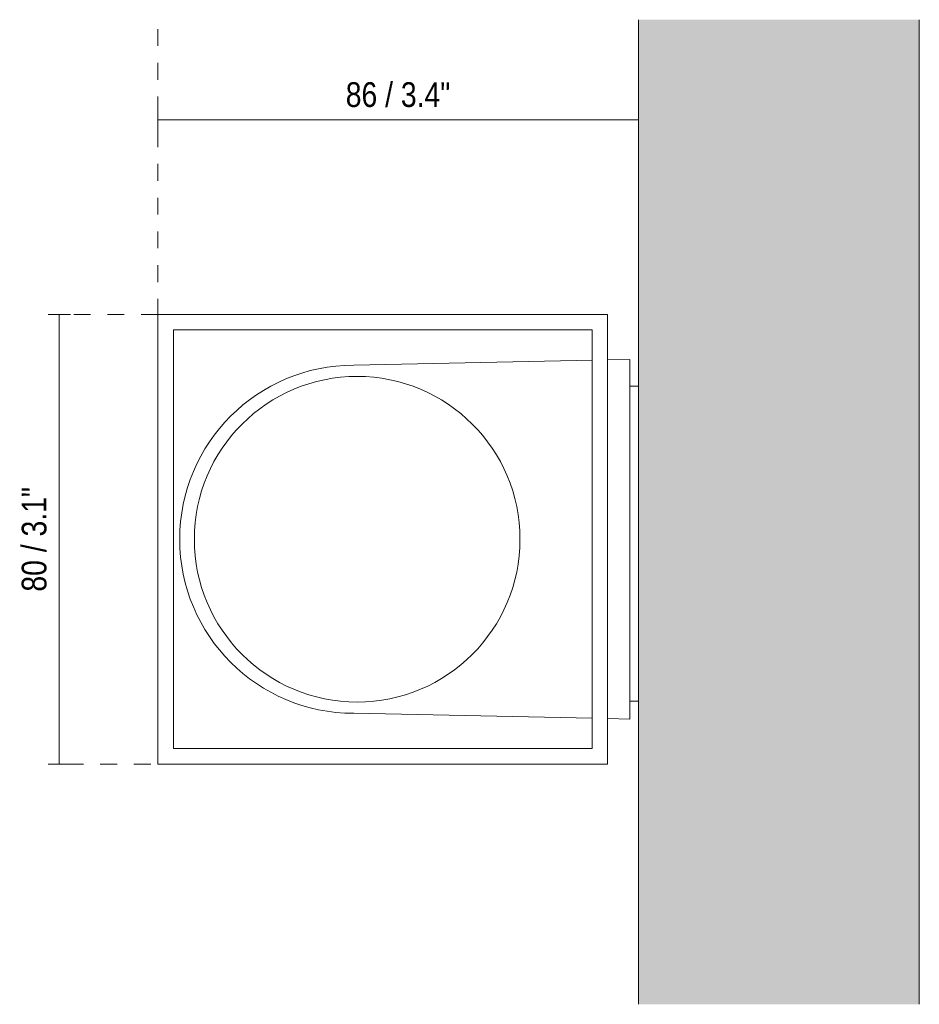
# Model space of a CAD drawing. Header units: millimetres. Extents: x -3379 to -2522, y 195 to 6719.
# Tile 3 of 3: x -3379 to -3219, y 6544 to 6719. Entities that reach past the tile are written whole.
import ezdxf

# ---------------------------------------------------------------- set-up
doc = ezdxf.new("R2010")
doc.units = ezdxf.units.MM
doc.linetypes.add('Dash', pattern=[6, 3, -3])
for name, color, linetype, lineweight in [('Cotas', 7, 'Continuous', 9), ('Cotas-2', 7, 'Continuous', 9), ('Luminarias', 7, 'Continuous', 20), ('Muros', 7, 'Continuous', 9)]:
    doc.layers.add(name, color=color, linetype=linetype, lineweight=lineweight)
doc.layers.add('Lighthing Fixture Dim Grey Dash', color=7, linetype='Dash', lineweight=9, true_color=0xd2d2d2)
doc.styles.add('Arial Narrow', font='ARIALN.TTF', dxfattribs={"height": 4.4})
doc.dimstyles.new('FARO_-_2_2mm_Arial_Narrow_mm_Inch_Left', dxfattribs={"dimscale": 304.8, "dimtxt": 4.503096, "dimasz": 0, "dimexe": 0.006562, "dimexo": 0.0625, "dimgap": 0.003281, "dimtad": 1, "dimdec": 0, "dimzin": 0, "dimdsep": 46, "dimtxsty": 'Arial Narrow', "dimblk1": 'NONE', "dimblk2": 'NONE', "dimsah": 1, "dimcen": 0.09, "dimadec": 0, "dimazin": 0, "dimtfac": 1, "dimtdec": 4, "dimtix": 1, "dimtmove": 0, "dimatfit": 3, "dimfxl": 0.006562, "dimfxlon": 1, "dimtvp": 1, "dimtolj": 1, "dimtzin": 0, "dimarcsym": 2})

# ---------------------------------------------------------------- blocks, each defined once
blk = doc.blocks.new('kov_2l_square_walllamp - 40522 SOLE white smooth wall lamp 1L-537147-Planta_PDF')
at = {"layer": 'Luminarias'}
for p, q in [((-3354.46, 6666.37), (-3354.46, 6586.37)), ((-3274.46, 6666.37), (-3354.46, 6666.37)), ((-3274.46, 6586.37), (-3274.46, 6666.37)), ((-3351.71, 6589.12), (-3351.71, 6663.62)), ((-3351.71, 6663.62), (-3277.21, 6663.62)), ((-3277.21, 6663.62), (-3277.21, 6589.12)), ((-3319.63, 6657.34), (-3277.21, 6658.23)), ((-3274.46, 6658.29), (-3270.46, 6658.37)), ((-3270.46, 6658.37), (-3270.46, 6594.37)), ((-3268.96, 6653.61), (-3270.46, 6653.61)), ((-3270.46, 6597.57), (-3268.96, 6597.57)), ((-3277.21, 6594.51), (-3319.63, 6595.4)), ((-3270.46, 6594.37), (-3274.46, 6594.46)), ((-3277.21, 6589.12), (-3351.71, 6589.12)), ((-3354.46, 6586.37), (-3274.46, 6586.37))]:
    blk.add_line(p, q, dxfattribs=at)
for centre, radius, start, end in [((-3319.63, 6626.37), 30.97, 90, 270), ((-3319.01, 6626.37), 28.98, 90, 270), ((-3319.01, 6626.37), 28.98, 90, 270), ((-3319.01, 6626.37), 28.98, 270, 90), ((-3319.01, 6626.37), 28.98, 270, 90)]:
    blk.add_arc(centre, radius, start, end, dxfattribs=at)
blk = doc.blocks.new('DIMBLOCK1-Planta_PDF')
at = {"layer": 'Cotas-2', "color": 251, "true_color": 0x5b5b5b}
for p, q in [((-3372.02, 6666.37), (-3374.02, 6666.37)), ((-3372.02, 6666.37), (-3372.02, 6586.37)), ((-3372.02, 6666.37), (-3370.02, 6666.37)), ((-3372.02, 6586.37), (-3374.02, 6586.37)), ((-3372.02, 6586.37), (-3370.02, 6586.37))]:
    blk.add_line(p, q, dxfattribs=at)
at = {"layer": 'Cotas-2', "color": 0, "insert": (-3378.71, 6617.05), "char_height": 4.4, "width": 22.3868, "attachment_point": 1, "rotation": 90, "line_spacing_factor": 0.974696, "style": 'Arial Narrow'}
blk.add_mtext('80 / 3.1"', dxfattribs=at)
blk = doc.blocks.new('_None')
blk = doc.blocks.new('DIMBLOCK2-Planta_PDF')
at = {"layer": 'Cotas-2', "color": 251, "true_color": 0x5b5b5b}
for p, q in [((-3354.46, 6701), (-3354.46, 6703)), ((-3268.96, 6701), (-3268.96, 6703)), ((-3354.46, 6701), (-3268.96, 6701)), ((-3354.46, 6701), (-3354.46, 6699)), ((-3268.96, 6701), (-3268.96, 6699))]:
    blk.add_line(p, q, dxfattribs=at)
at = {"layer": 'Cotas-2', "color": 0, "insert": (-3321.04, 6707.69), "char_height": 4.4, "width": 22.3868, "attachment_point": 1, "line_spacing_factor": 0.974696, "style": 'Arial Narrow'}
blk.add_mtext('86 / 3.4"', dxfattribs=at)

msp = doc.modelspace()

# ---------------------------------------------------------------- hatches: boundary and pattern name
at = {"layer": 'Muros', "true_color": 0xf7f7f7}
msp.add_hatch(color=7, dxfattribs=at).paths.add_polyline_path([(-3218.96, 6543.61), (-3218.96, 6718.82), (-3268.96, 6718.82), (-3268.96, 6543.61), (-3253.14, 6543.61)])

# ---------------------------------------------------------------- linework, layer by layer
at = {"layer": 'Lighthing Fixture Dim Grey Dash'}
for p, q in [((-3354.46, 6666.14), (-3354.46, 6718.82)), ((-3268.96, 6653.74), (-3268.96, 6698.74)), ((-3354.46, 6666.37), (-3370.74, 6666.37)), ((-3355.74, 6586.37), (-3370.74, 6586.37))]:
    msp.add_line(p, q, dxfattribs=at)
at = {"layer": 'Muros', "color": 253, "true_color": 0xaaaaaa}
for p, q in [((-3268.96, 6543.61), (-3268.96, 6718.82)), ((-3218.96, 6718.82), (-3218.96, 6543.61))]:
    msp.add_line(p, q, dxfattribs=at)

# ---------------------------------------------------------------- block references
at = {"layer": 'Luminarias'}
msp.add_blockref('kov_2l_square_walllamp - 40522 SOLE white smooth wall lamp 1L-537147-Planta_PDF', (0, 0), dxfattribs=at)

# ---------------------------------------------------------------- dimensions: what is measured, and where the dimension line sits
at = {"layer": 'Cotas', "color": 251, "true_color": 0x5b5b5b}
dim = msp.add_linear_dim(base=(-3268.95982764, 6701.00468451), p1=(-3354.45982764, 6699.00468451), p2=(-3268.95982764, 6699.00468451), dimstyle='FARO_-_2_2mm_Arial_Narrow_mm_Inch_Left', override={"dimpost": '<>', "dimfxl": 85.5}, dxfattribs=at)
dim.commit()
dim.dimension.update_dxf_attribs({"geometry": 'DIMBLOCK2-Planta_PDF', "text_midpoint": (-3311.70982764, 6704.8529792)})
dim = msp.add_linear_dim(base=(-3372.02, 6586.37), p1=(-3370.02, 6666.37), p2=(-3370.02, 6586.37), angle=90, dimstyle='FARO_-_2_2mm_Arial_Narrow_mm_Inch_Left', override={"dimpost": '<>', "dimfxl": 80.00275}, dxfattribs=at)
dim.commit()
dim.dimension.update_dxf_attribs({"geometry": 'DIMBLOCK1-Planta_PDF', "text_midpoint": (-3375.87, 6626.37)})

doc.saveas('drawing.dxf')
